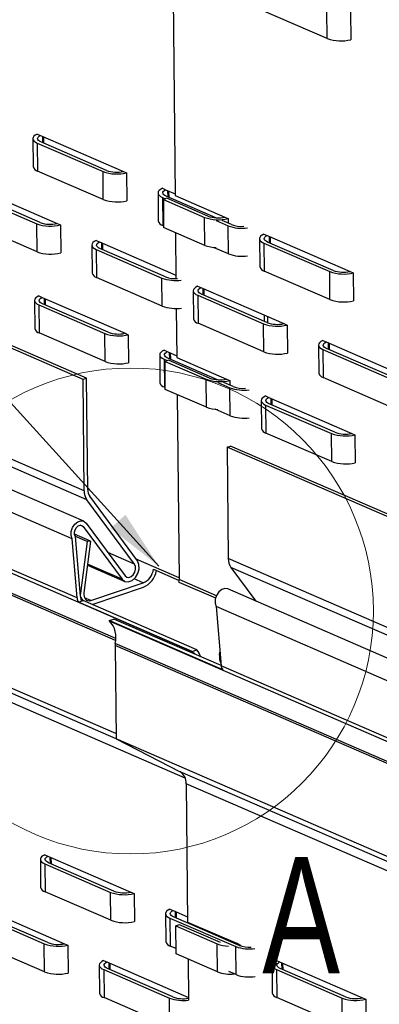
# Paper-space layout 'Sheet3' of a CAD drawing. Header units: inches. Extents: x 0.5 to 19.2, y -4 to 10.7.
# Tile 21 of 27: x 10 to 10.8, y 5.3 to 7.4. Entities that reach past the tile are written whole.
import ezdxf

# ---------------------------------------------------------------- set-up
doc = ezdxf.new("R2010")
doc.units = ezdxf.units.IN
doc.header["$MEASUREMENT"] = 0
doc.layers.add('FORMAT', color=7, linetype='Continuous')
doc.styles.add('SLDTEXTSTYLE3', font='TXT', dxfattribs={"width": 0.75})
doc.dimstyles.new('SLDDIMSTYLE6', dxfattribs={"dimtxt": 0.18, "dimasz": 0.13, "dimexe": 0, "dimexo": 0.0625, "dimgap": 0, "dimtad": 0, "dimtih": 1, "dimtoh": 1, "dimdec": 0, "dimrnd": 1e-09, "dimzin": 0, "dimdsep": 46, "dimlunit": 5, "dimtxsty": 'Standard', "dimsah": 1, "dimcen": 0.09, "dimadec": 0, "dimazin": 0, "dimtfac": 0.13, "dimtdec": 0, "dimtofl": 0, "dimtmove": 0, "dimatfit": 3, "dimfxl": 1, "dimfrac": 2, "dimtolj": 1, "dimtzin": 0, "dimarcsym": 0})

psp = doc.layouts.new('Sheet3')

# ---------------------------------------------------------------- linework, layer by layer
at = {"color": 7, "linetype": 'Continuous', "lineweight": 25}
for p, q in [((10.363566, 7.5494932), (10.3685836, 7.0681653)), ((10.6958562, 7.4055023), (10.5544179, 7.4667916)), ((10.6958562, 7.4055023), (10.6952297, 7.4656013)), ((10.7459239, 7.4630429), (10.7465504, 7.4029438)), ((10.1705319, 6.6731513), (8.579783, 7.3624688)), ((10.1781206, 6.6756901), (8.5800492, 7.3681807)), ((10.0720276, 7.2003713), (10.0789708, 7.1973625)), ((10.0789708, 7.1973625), (10.2573598, 7.1200614)), ((10.0863313, 7.1805915), (10.086189, 7.1942347)), ((10.0626413, 7.1905239), (10.0632678, 7.1304249)), ((10.0721705, 7.1809005), (10.2136088, 7.1196112)), ((10.0721705, 7.1809005), (10.072797, 7.1208015)), ((10.2208767, 7.122289), (10.0800799, 7.1833004)), ((10.2142353, 7.0595122), (10.072797, 7.1208015)), ((10.2142353, 7.0595122), (10.2136088, 7.1196112)), ((10.2573598, 7.1200614), (10.264303, 7.1170527)), ((10.264303, 7.1170527), (10.2649295, 7.0569538)), ((9.9297842, 7.0687701), (10.0712225, 7.0074808)), ((9.9365846, 7.0852322), (10.1149735, 7.0079311)), ((10.0784905, 7.0101586), (9.9376936, 7.07117)), ((10.3318268, 7.073878), (10.3324533, 7.013779)), ((10.3412132, 7.0837253), (10.3481564, 7.0807166)), ((10.3481564, 7.0807166), (10.3685448, 7.0718818)), ((10.4558893, 7.0204513), (10.3492654, 7.0666545)), ((10.3555168, 7.0639456), (10.3553746, 7.0775888)), ((10.3685836, 7.0681653), (10.4756424, 7.0217736)), ((10.341356, 7.0642546), (10.348126, 7.061321)), ((10.341356, 7.0642546), (10.3419825, 7.0041556)), ((10.3508966, 7.0622479), (10.3433079, 7.0597091)), ((10.3433079, 7.0597091), (10.4318914, 7.0213233)), ((10.3433079, 7.0597091), (10.3439344, 6.9996101)), ((10.4391594, 7.0240011), (10.3508966, 7.0622479)), ((10.071849, 6.9473818), (9.9304107, 7.0086712)), ((10.071849, 6.9473818), (10.0712225, 7.0074808)), ((10.1149735, 7.0079311), (10.1219168, 7.0049224)), ((10.1219168, 7.0049224), (10.1225433, 6.9448234)), ((10.3438957, 7.0033266), (10.3419825, 7.0041556)), ((10.4325179, 6.9612243), (10.4318914, 7.0213233)), ((10.4566141, 7.0143099), (10.4827944, 7.0029653)), ((10.4900623, 7.0056431), (10.46947, 7.0145663)), ((10.4756424, 7.0217736), (10.4825856, 7.0187648)), ((10.4825856, 7.0187648), (10.4826891, 7.0088381)), ((10.4834209, 6.9428663), (10.4827944, 7.0029653)), ((10.4325179, 6.9612243), (10.3439344, 6.9996101)), ((10.3694133, 6.9885693), (10.3704429, 6.8898085)), ((10.5594958, 6.9854375), (10.566439, 6.9824287)), ((10.566439, 6.9824287), (10.744828, 6.9051276)), ((10.1894406, 6.9617477), (10.1900671, 6.9016487)), ((10.1988269, 6.971595), (10.2057702, 6.9685863)), ((10.2057702, 6.9685863), (10.3703652, 6.8972625)), ((10.2131306, 6.9518152), (10.2129884, 6.9654584)), ((10.5501095, 6.9755901), (10.550736, 6.9154911)), ((10.5596387, 6.9659667), (10.701077, 6.9046774)), ((10.5596387, 6.9659667), (10.5602652, 6.9058677)), ((10.708345, 6.9073552), (10.5675481, 6.9683666)), ((10.5737995, 6.9656576), (10.5736572, 6.9793009)), ((10.1989698, 6.9521242), (10.3404081, 6.8908349)), ((10.1989698, 6.9521242), (10.1995963, 6.8920253)), ((10.3476761, 6.8935128), (10.2068792, 6.9545241)), ((10.4834209, 6.9428663), (10.4513265, 6.9567737)), ((10.1576544, 6.2036975), (8.5500688, 6.9003109)), ((10.7017035, 6.8445784), (10.5602652, 6.9058677)), ((10.7017035, 6.8445784), (10.701077, 6.9046774)), ((10.744828, 6.9051276), (10.7517712, 6.902119)), ((10.7517712, 6.902119), (10.7523977, 6.8420199)), ((10.4061899, 6.0881199), (8.5494235, 6.8927105)), ((10.3410346, 6.8307359), (10.1995963, 6.8920253)), ((10.3410346, 6.8307359), (10.3404081, 6.8908349)), ((10.4077232, 6.8634598), (10.4083497, 6.8033608)), ((10.4171096, 6.8733071), (10.4240528, 6.8702984)), ((10.4172524, 6.8538363), (10.5586907, 6.792547)), ((10.4172524, 6.8538363), (10.4178789, 6.7937374)), ((10.4240528, 6.8702984), (10.6024417, 6.7929973)), ((10.5659587, 6.7952248), (10.4251618, 6.8562362)), ((10.4314132, 6.8535273), (10.431271, 6.8671705)), ((10.0662673, 6.8426783), (10.0668938, 6.7825793)), ((10.0756537, 6.8525256), (10.0825969, 6.8495169)), ((10.0757966, 6.8330548), (10.2172349, 6.7717655)), ((10.0757966, 6.8330548), (10.076423, 6.7729558)), ((10.0825969, 6.8495169), (10.2609859, 6.7722158)), ((10.2245028, 6.7744433), (10.083706, 6.8354547)), ((10.0899573, 6.8327458), (10.0898151, 6.846389)), ((10.3711104, 6.8257725), (10.3722097, 6.7203196)), ((10.5597839, 6.8114822), (10.5599261, 6.7978389)), ((10.5593172, 6.732448), (10.4178789, 6.7937374)), ((10.5593172, 6.732448), (10.5586907, 6.792547)), ((10.5674336, 6.8081673), (10.5675752, 6.7945799)), ((10.6024417, 6.7929973), (10.609385, 6.7899886)), ((10.609385, 6.7899886), (10.6100115, 6.7298896)), ((10.2178614, 6.7116665), (10.076423, 6.7729558)), ((10.2178614, 6.7116665), (10.2172349, 6.7717655)), ((10.2609859, 6.7722158), (10.2679291, 6.7692071)), ((10.2679291, 6.7692071), (10.2685556, 6.7091081)), ((10.6862951, 6.7566612), (10.6932384, 6.7536525)), ((10.6932384, 6.7536525), (10.8716273, 6.6763514)), ((10.7005988, 6.7368814), (10.7004565, 6.7505247)), ((10.3448393, 6.7358797), (10.3517825, 6.732871)), ((10.3517825, 6.732871), (10.3721709, 6.7240361)), ((10.3591429, 6.7160999), (10.3590007, 6.7297431)), ((10.6769088, 6.7468138), (10.6775353, 6.6867149)), ((10.686438, 6.7371904), (10.8278763, 6.6759011)), ((10.686438, 6.7371904), (10.6870645, 6.6770914)), ((10.8351443, 6.6785789), (10.6943474, 6.7395903)), ((10.3354529, 6.7260323), (10.3360794, 6.6659334)), ((10.3449821, 6.7164089), (10.3517521, 6.7134753)), ((10.3449821, 6.7164089), (10.3456086, 6.6563099)), ((10.3545227, 6.7144022), (10.346934, 6.7118634)), ((10.346934, 6.7118634), (10.4355175, 6.6734776)), ((10.3475605, 6.6517644), (10.346934, 6.7118634)), ((10.4595154, 6.6726056), (10.3528915, 6.7188088)), ((10.4427854, 6.6761554), (10.3545227, 6.7144022)), ((10.3722097, 6.7203196), (10.4792685, 6.6739279)), ((10.1781206, 6.6756901), (10.1705319, 6.6731513)), ((10.1730241, 6.4340866), (10.1705319, 6.6731513)), ((10.1806127, 6.4366255), (10.1781206, 6.6756901)), ((10.436144, 6.6133786), (10.4355175, 6.6734776)), ((10.4602402, 6.6664643), (10.4864204, 6.6551196)), ((10.4936884, 6.6577974), (10.4730961, 6.6667207)), ((10.4792685, 6.6739279), (10.4862117, 6.6709192)), ((10.4862117, 6.6709192), (10.4863152, 6.6609925)), ((10.8285028, 6.6158021), (10.6870645, 6.6770914)), ((10.2413834, 5.9124856), (8.5268887, 6.6554258)), ((10.3475217, 6.6554809), (10.3456086, 6.6563099)), ((10.436144, 6.6133786), (10.3475605, 6.6517644)), ((10.4870469, 6.5950206), (10.4864204, 6.6551196)), ((10.1720814, 6.3685182), (9.5796119, 6.6252523)), ((10.3730394, 6.6407236), (10.3771814, 6.2433847)), ((10.5537355, 6.6277444), (10.554362, 6.5676454)), ((10.5631219, 6.6375918), (10.5700651, 6.6345831)), ((10.5700651, 6.6345831), (10.7484541, 6.557282)), ((10.5774256, 6.617812), (10.5772833, 6.6314552)), ((10.1469349, 6.3307893), (9.5160649, 6.6041635)), ((10.4870469, 6.5950206), (10.4549526, 6.608928)), ((10.5632648, 6.618121), (10.704703, 6.5568317)), ((10.5632648, 6.618121), (10.5638913, 6.558022)), ((10.711971, 6.5595095), (10.5711742, 6.6205209)), ((10.7053296, 6.4967327), (10.5638913, 6.558022)), ((10.7484541, 6.557282), (10.7553973, 6.5542733)), ((10.7053296, 6.4967327), (10.704703, 6.5568317)), ((10.7553973, 6.5542733), (10.7560238, 6.4941743)), ((10.4803553, 6.5275852), (10.487944, 6.530124)), ((12.1019341, 5.8249082), (10.4803553, 6.5275852)), ((10.4803553, 6.5275852), (10.4828474, 6.2885205)), ((12.101881, 5.8307584), (10.487944, 6.530124)), ((10.281356, 6.2761824), (10.1787931, 6.4148001)), ((10.2874794, 6.28362), (10.1849165, 6.4222377)), ((10.1710642, 6.3569478), (10.2547412, 6.2438551)), ((10.1771875, 6.3643854), (10.2608646, 6.2512927)), ((10.1576544, 6.2036975), (10.1469349, 6.3307893)), ((10.1868217, 6.3260299), (10.1523647, 6.3409611)), ((10.1652057, 6.2070345), (10.1543028, 6.3363)), ((10.1793316, 6.3251361), (10.1543307, 6.3359698)), ((10.1793316, 6.3251361), (10.1650909, 6.2138933)), ((10.1868217, 6.3260299), (10.172581, 6.2147871)), ((10.1868217, 6.3260299), (10.1793316, 6.3251361)), ((12.1059576, 5.5851799), (10.4828474, 6.2885205)), ((10.1801629, 6.2740135), (10.2604814, 6.2392092)), ((10.3219513, 6.2653332), (10.3771446, 6.2414163)), ((12.1063537, 5.5682216), (10.4886165, 6.269234)), ((10.4886165, 6.269234), (10.5421885, 6.1968294)), ((10.1875152, 6.1983346), (10.3002102, 6.2360375)), ((10.1902635, 6.1899702), (10.3003066, 6.2267859)), ((10.3767999, 6.237866), (10.4556143, 6.2037135)), ((12.1075778, 5.5185008), (10.4819047, 6.2229521)), ((10.1611023, 6.1948379), (10.1712192, 6.1982226)), ((10.415409, 6.0924081), (10.1712192, 6.1982226)), ((10.4052921, 6.0890235), (10.1611023, 6.1948379)), ((12.1088677, 5.4693164), (10.4567582, 6.1852232)), ((10.4567582, 6.1852232), (10.4674778, 6.0581314)), ((10.2267359, 6.1550863), (10.2368528, 6.158471)), ((10.4674425, 6.0585498), (10.2368528, 6.158471)), ((10.4709257, 6.0492718), (10.2267359, 6.1550863)), ((12.1125887, 5.3373772), (10.2276337, 6.1541828)), ((12.1139975, 5.2891421), (10.2394135, 6.1014536)), ((10.2394135, 6.1014536), (10.2415018, 5.9011236)), ((12.1138569, 5.2939394), (10.239813, 6.1060169)), ((10.4052921, 6.0890235), (10.415409, 6.0924081)), ((10.4641292, 6.0806116), (10.4650048, 6.0874516)), ((12.1123569, 5.3453578), (10.4674778, 6.0581314)), ((12.1197067, 5.087243), (10.2415018, 5.9011236)), ((10.2415018, 5.9011236), (10.3793612, 5.8301937)), ((12.1200021, 5.0759237), (10.3793612, 5.8301937)), ((12.1205172, 5.0557816), (10.3924123, 5.8046195)), ((10.3924123, 5.8046195), (10.3955091, 5.5075522)), ((10.088168, 5.6520427), (10.0951112, 5.649034)), ((10.0951112, 5.649034), (10.2735002, 5.5717329)), ((10.0787817, 5.6421953), (10.0794082, 5.5820964)), ((10.0883109, 5.6325719), (10.2297492, 5.5712826)), ((10.0883109, 5.6325719), (10.0889374, 5.5724729)), ((10.2370172, 5.5739604), (10.0962203, 5.6349718)), ((10.1024717, 5.6322629), (10.1023295, 5.6459061)), ((10.2303757, 5.5111836), (10.0889374, 5.5724729)), ((10.2303757, 5.5111836), (10.2297492, 5.5712826)), ((10.2735002, 5.5717329), (10.2804434, 5.5687242)), ((10.2804434, 5.5687242), (10.2810699, 5.5086252)), ((9.9459101, 5.5218344), (10.0873484, 5.4605451)), ((9.9527105, 5.5382964), (10.1310994, 5.4609953)), ((10.0946164, 5.4632229), (9.9538195, 5.5242343)), ((10.3479672, 5.5255495), (10.3485937, 5.4654505)), ((10.3573536, 5.5353968), (10.3642968, 5.5323881)), ((10.3642968, 5.5323881), (10.3953906, 5.5189143)), ((10.3716572, 5.515617), (10.371515, 5.5292602)), ((10.3574964, 5.515926), (10.4989348, 5.4546367)), ((10.3574964, 5.515926), (10.3581229, 5.4558271)), ((10.5062027, 5.4573145), (10.3654059, 5.5183259)), ((10.3778221, 5.5016349), (10.3702334, 5.4990961)), ((10.4660848, 5.4633881), (10.3778221, 5.5016349)), ((10.3955091, 5.5075522), (10.5025679, 5.4611605)), ((10.3702334, 5.4990961), (10.4588169, 5.4607103)), ((10.3708599, 5.438997), (10.3702334, 5.4990961)), ((10.0879749, 5.4004461), (9.9465366, 5.4617354)), ((10.0879749, 5.4004461), (10.0873484, 5.4605451)), ((10.1310994, 5.4609953), (10.1380427, 5.4579866)), ((10.1380427, 5.4579866), (10.1386691, 5.3978877)), ((10.4594434, 5.4006113), (10.4588169, 5.4607103)), ((10.5025679, 5.4611605), (10.4988781, 5.4604885)), ((10.5025679, 5.4611605), (10.5095111, 5.4581519)), ((10.506017, 5.457395), (10.5095111, 5.4581519)), ((10.5095111, 5.4581519), (10.5095326, 5.456089)), ((10.3707414, 5.4503591), (10.3581229, 5.4558271)), ((10.4594434, 5.4006113), (10.3708599, 5.438997)), ((10.4995613, 5.3945378), (10.4989348, 5.4546367)), ((10.2149528, 5.4246592), (10.221896, 5.4216505)), ((10.221896, 5.4216505), (10.3971964, 5.3456878)), ((10.2292565, 5.4048794), (10.2291142, 5.4185227)), ((10.3963388, 5.4279563), (10.3972574, 5.3398341)), ((10.5864213, 5.4248244), (10.5933645, 5.4218158)), ((10.5933645, 5.4218158), (10.7717535, 5.3445147)), ((10.6007249, 5.4050446), (10.6005827, 5.4186879)), ((10.2055665, 5.4148119), (10.206193, 5.3547129)), ((10.2150957, 5.4051885), (10.356534, 5.3438992)), ((10.2150957, 5.4051885), (10.2157222, 5.3450895)), ((10.363802, 5.346577), (10.2230051, 5.4075884)), ((10.4995613, 5.3945378), (10.4840864, 5.4012434)), ((10.5770349, 5.4149771), (10.5776614, 5.3548781)), ((10.5865641, 5.4053537), (10.7280025, 5.3440644)), ((10.5865641, 5.4053537), (10.5871906, 5.3452547)), ((10.7352704, 5.3467422), (10.5944735, 5.4077536)), ((10.3571605, 5.2838001), (10.2157222, 5.3450895)), ((10.3571605, 5.2838001), (10.356534, 5.3438992)), ((10.7286289, 5.2839653), (10.5871906, 5.3452547)), ((10.7286289, 5.2839653), (10.7280025, 5.3440644)), ((10.7717535, 5.3445147), (10.7786967, 5.341506)), ((10.7786967, 5.341506), (10.7793232, 5.2814069))]:
    psp.add_line(p, q, dxfattribs=at)
at = {"color": 8, "linetype": 'Continuous', "lineweight": 25}
for p, q in [((10.0832978, 7.1954876), (10.08344, 7.1818443)), ((10.3524834, 7.0788417), (10.3526256, 7.0651984)), ((10.570766, 6.9805537), (10.5709082, 6.9669105)), ((10.2100971, 6.9667113), (10.2102394, 6.9530681)), ((10.4283798, 6.8684234), (10.428522, 6.8547802)), ((10.2406825, 6.1122143), (8.5454221, 6.8468197)), ((10.2409875, 6.1168187), (8.5458277, 6.8513805)), ((10.0869239, 6.8476419), (10.0870661, 6.8339987)), ((10.6975653, 6.7517775), (10.6977076, 6.7381342)), ((10.3561095, 6.730996), (10.3562517, 6.7173527)), ((10.2415006, 5.9012433), (8.5257694, 6.6447193)), ((10.1787931, 6.4148001), (9.6458271, 6.6457497)), ((10.1730241, 6.4340866), (9.6693851, 6.652328)), ((10.3903599, 5.8168195), (8.5237577, 6.6256722)), ((10.5743921, 6.6327081), (10.5745343, 6.6190648)), ((10.1710642, 6.3569478), (10.1643346, 6.3598639)), ((10.281356, 6.2761824), (10.2240873, 6.3009986)), ((10.3771427, 6.2471012), (10.2849366, 6.2870568)), ((10.2547412, 6.2438551), (10.1804247, 6.2760586)), ((10.3002102, 6.2360375), (10.2803872, 6.2446274)), ((10.4574421, 6.2086054), (10.3771814, 6.2433847)), ((10.1650909, 6.2138933), (10.1646096, 6.2141019)), ((10.1875152, 6.1983346), (10.1739073, 6.2042313)), ((10.4656368, 6.0799583), (10.4641292, 6.0806116)), ((10.0994382, 5.647159), (10.0995804, 5.6335158)), ((10.3686238, 5.5305131), (10.368766, 5.5168698)), ((10.226223, 5.4197755), (10.2263652, 5.4061323)), ((10.5976915, 5.4199407), (10.5978337, 5.4062975))]:
    psp.add_line(p, q, dxfattribs=at)
at = {"color": 7, "linetype": 'Continuous', "lineweight": 25, "flags": 128}
for points in [[(10.0720276, 7.2003713), (10.0680039, 7.1981751), (10.0650428, 7.1957537), (10.0632365, 7.1931826), (10.0626411, 7.1905415), (10.0632752, 7.1879127), (10.065119, 7.1853779), (10.0681151, 7.183016), (10.0721705, 7.1809005)], [(10.0800799, 7.1833004), (10.0771527, 7.1848163), (10.0749543, 7.1865043), (10.0735481, 7.1883158), (10.0729744, 7.1901987), (10.0732498, 7.1920987), (10.0743662, 7.1939614), (10.0762917, 7.195733), (10.0789708, 7.1973625)], [(10.3412132, 7.0837253), (10.3371895, 7.0815292), (10.3342284, 7.0791079), (10.3324221, 7.0765367), (10.3318267, 7.0738956), (10.3324607, 7.0712668), (10.3343045, 7.068732), (10.3373007, 7.0663702), (10.341356, 7.0642546)], [(10.3492654, 7.0666545), (10.3463383, 7.0681704), (10.3441399, 7.0698584), (10.3427337, 7.0716699), (10.34216, 7.0735528), (10.3424353, 7.0754528), (10.3435518, 7.0773155), (10.3454773, 7.079087), (10.3481564, 7.0807166)], [(10.5594958, 6.9854375), (10.5554721, 6.9832413), (10.552511, 6.9808199), (10.5507047, 6.9782488), (10.5501093, 6.9756077), (10.5507434, 6.9729789), (10.5525871, 6.9704441), (10.5555833, 6.9680822), (10.5596387, 6.9659667)], [(10.5675481, 6.9683666), (10.5646209, 6.9698825), (10.5624226, 6.9715705), (10.5610163, 6.973382), (10.5604426, 6.9752649), (10.560718, 6.9771649), (10.5618344, 6.9790275), (10.5637599, 6.9807991), (10.566439, 6.9824287)], [(10.1988269, 6.971595), (10.1948032, 6.9693988), (10.1918421, 6.9669775), (10.1900358, 6.9644063), (10.1894404, 6.9617652), (10.1900745, 6.9591364), (10.1919183, 6.9566017), (10.1949144, 6.9542398), (10.1989698, 6.9521242)], [(10.2068792, 6.9545241), (10.203952, 6.95604), (10.2017537, 6.957728), (10.2003474, 6.9595395), (10.1997737, 6.9614224), (10.2000491, 6.9633225), (10.2011656, 6.9651851), (10.2030911, 6.9669567), (10.2057702, 6.9685863)], [(10.4171096, 6.8733071), (10.4130858, 6.8711109), (10.4101248, 6.8686896), (10.4083184, 6.8661184), (10.407723, 6.8634773), (10.4083571, 6.8608485), (10.4102009, 6.8583138), (10.4131971, 6.8559519), (10.4172524, 6.8538363)], [(10.4251618, 6.8562362), (10.4222346, 6.8577521), (10.4200363, 6.8594402), (10.41863, 6.8612516), (10.4180563, 6.8631345), (10.4183317, 6.8650346), (10.4194482, 6.8668972), (10.4213737, 6.8686688), (10.4240528, 6.8702984)], [(10.0756537, 6.8525256), (10.07163, 6.8503294), (10.0686689, 6.8479081), (10.0668626, 6.8453369), (10.0662672, 6.8426958), (10.0669012, 6.840067), (10.068745, 6.8375323), (10.0717412, 6.8351704), (10.0757966, 6.8330548)], [(10.083706, 6.8354547), (10.0807788, 6.8369706), (10.0785804, 6.8386586), (10.0771742, 6.8404701), (10.0766005, 6.842353), (10.0768758, 6.8442531), (10.0779923, 6.8461157), (10.0799178, 6.8478873), (10.0825969, 6.8495169)], [(10.6862951, 6.7566612), (10.6822714, 6.754465), (10.6793104, 6.7520437), (10.677504, 6.7494725), (10.6769086, 6.7468314), (10.6775427, 6.7442026), (10.6793865, 6.7416678), (10.6823827, 6.739306), (10.686438, 6.7371904)], [(10.6943474, 6.7395903), (10.6914202, 6.7411062), (10.6892219, 6.7427942), (10.6878156, 6.7446057), (10.6872419, 6.7464886), (10.6875173, 6.7483887), (10.6886338, 6.7502513), (10.6905593, 6.7520229), (10.6932384, 6.7536525)], [(10.3448393, 6.7358797), (10.3408156, 6.7336835), (10.3378545, 6.7312622), (10.3360482, 6.728691), (10.3354528, 6.7260499), (10.3360868, 6.7234211), (10.3379306, 6.7208863), (10.3409268, 6.7185245), (10.3449821, 6.7164089)], [(10.3528915, 6.7188088), (10.3499643, 6.7203247), (10.347766, 6.7220127), (10.3463598, 6.7238242), (10.3457861, 6.7257071), (10.3460614, 6.7276071), (10.3471779, 6.7294698), (10.3491034, 6.7312414), (10.3517825, 6.732871)], [(10.5631219, 6.6375918), (10.5590982, 6.6353956), (10.5561371, 6.6329743), (10.5543308, 6.6304031), (10.5537354, 6.627762), (10.5543695, 6.6251332), (10.5562132, 6.6225984), (10.5592094, 6.6202365), (10.5632648, 6.618121)], [(10.5711742, 6.6205209), (10.568247, 6.6220368), (10.5660486, 6.6237248), (10.5646424, 6.6255363), (10.5640687, 6.6274192), (10.564344, 6.6293193), (10.5654605, 6.6311819), (10.567386, 6.6329535), (10.5700651, 6.6345831)], [(10.1469349, 6.3307893), (10.144752, 6.3379525), (10.1450964, 6.3463524), (10.1479196, 6.3548013), (10.1528222, 6.3621046), (10.1591111, 6.3672296), (10.165897, 6.3694518), (10.1722206, 6.3684568), (10.1771875, 6.3643854)], [(10.1543028, 6.3363), (10.1525077, 6.3402412), (10.1522707, 6.3451769), (10.1536284, 6.350347), (10.1563718, 6.3549553), (10.1600783, 6.3582923), (10.1641772, 6.3598441), (10.1680373, 6.3593717), (10.1710642, 6.3569478)], [(10.2547412, 6.2438551), (10.2605739, 6.2391695), (10.2680107, 6.2382242), (10.2759193, 6.2411631), (10.2830958, 6.2475387), (10.2884477, 6.2563804), (10.29116, 6.2663422), (10.29082, 6.2759075), (10.2874794, 6.28362)], [(10.2608646, 6.2512927), (10.2645154, 6.2483599), (10.2691702, 6.2477682), (10.2741204, 6.2496077), (10.2786123, 6.2535984), (10.2819621, 6.2591326), (10.2836598, 6.2653679), (10.283447, 6.271355), (10.281356, 6.2761824)], [(10.4819047, 6.2229521), (10.4757204, 6.2238856), (10.4689344, 6.2216635), (10.4626455, 6.2165384), (10.4577429, 6.2092351), (10.4549198, 6.2007862), (10.4545753, 6.1923864), (10.4567582, 6.1852232)], [(10.172581, 6.2147871), (10.1724095, 6.2107591), (10.1729452, 6.2070054), (10.1741626, 6.2037041), (10.176004, 6.2010116), (10.1783821, 6.1990556), (10.1811842, 6.1979288), (10.1842775, 6.1976846), (10.1875152, 6.1983346)], [(10.4061899, 6.0881199), (10.4100242, 6.0840575), (10.4107518, 6.0831155)], [(10.088168, 5.6520427), (10.0841443, 5.6498466), (10.0811832, 5.6474252), (10.0793769, 5.644854), (10.0787815, 5.6422129), (10.0794156, 5.6395841), (10.0812594, 5.6370494), (10.0842555, 5.6346875), (10.0883109, 5.6325719)], [(10.0962203, 5.6349718), (10.0932931, 5.6364877), (10.0910948, 5.6381758), (10.0896885, 5.6399872), (10.0891148, 5.6418701), (10.0893902, 5.6437702), (10.0905066, 5.6456328), (10.0924321, 5.6474044), (10.0951112, 5.649034)], [(10.3573536, 5.5353968), (10.3533299, 5.5332006), (10.3503688, 5.5307793), (10.3485625, 5.5282081), (10.3479671, 5.525567), (10.3486012, 5.5229382), (10.3504449, 5.5204034), (10.3534411, 5.5180415), (10.3574964, 5.515926)], [(10.3654059, 5.5183259), (10.3624787, 5.5198419), (10.3602803, 5.5215298), (10.3588741, 5.5233414), (10.3583004, 5.5252242), (10.3585757, 5.5271243), (10.3596922, 5.5289869), (10.3616177, 5.5307585), (10.3642968, 5.5323881)], [(10.2149528, 5.4246592), (10.2109291, 5.4224631), (10.207968, 5.4200418), (10.2061617, 5.4174705), (10.2055663, 5.4148294), (10.2062004, 5.4122006), (10.2080442, 5.4096659), (10.2110403, 5.407304), (10.2150957, 5.4051885)], [(10.2230051, 5.4075884), (10.2200779, 5.4091043), (10.2178796, 5.4107923), (10.2164733, 5.4126037), (10.2158996, 5.4144866), (10.216175, 5.4163867), (10.2172914, 5.4182493), (10.2192169, 5.4200209), (10.221896, 5.4216505)], [(10.5864213, 5.4248244), (10.5823976, 5.4226283), (10.5794365, 5.4202069), (10.5776302, 5.4176357), (10.5770348, 5.4149947), (10.5776689, 5.4123658), (10.5795126, 5.4098311), (10.5825088, 5.4074692), (10.5865641, 5.4053537)], [(10.5944735, 5.4077536), (10.5915464, 5.4092695), (10.589348, 5.4109575), (10.5879418, 5.4127689), (10.5873681, 5.4146518), (10.5876434, 5.4165519), (10.5887599, 5.4184145), (10.5906854, 5.4201862), (10.5933645, 5.4218158)]]:
    psp.add_lwpolyline(points, dxfattribs=at)
at = {"color": 7, "linetype": 'Continuous', "lineweight": 18}
psp.add_circle((10.2730304, 6.1757082), 0.5219267, dxfattribs=at)
at = {"color": 7, "linetype": 'Continuous', "lineweight": 25}
for centre, radius, start, end in [((10.7254876, 7.4891156), 0.0887086, 250.4863449, 283.7353798), ((10.0758941, 7.133398), 0.0129717, 193.2498534, 256.1864625), ((10.2432402, 7.2032237), 0.0887078, 250.486203, 283.7355216), ((10.2429892, 7.1845717), 0.0660915, 250.4534174, 282.5584031), ((10.2438667, 7.1431247), 0.0887078, 250.486203, 283.7355216), ((10.4612717, 7.0862841), 0.0660919, 250.4536144, 282.5584355), ((10.1008539, 7.0910926), 0.0887071, 250.4860674, 283.7356572), ((10.1006029, 7.0724422), 0.0660923, 250.4537202, 282.5583332), ((10.3450795, 7.0167519), 0.0129715, 193.2492848, 256.186983), ((10.4615228, 7.1049351), 0.0887071, 250.4860696, 283.735655), ((10.5121461, 7.0857139), 0.0878001, 250.4699185, 277.728677), ((10.5112128, 7.0627572), 0.0609045, 249.6794471, 274.7227067), ((10.4588776, 7.0297517), 0.0734224, 248.9603204, 268.7050644), ((10.1014804, 7.0309937), 0.0887072, 250.4860805, 283.7356462), ((10.5123889, 7.0219021), 0.0841772, 249.8712397, 278.3273558), ((10.2026933, 6.9046216), 0.0129715, 193.249267, 256.1869388), ((10.5633622, 6.918464), 0.0129715, 193.2493162, 256.1869998), ((10.7307084, 6.9882892), 0.0887071, 250.4860685, 283.7356561), ((10.7304573, 6.9696385), 0.0660921, 250.4536897, 282.5583567), ((10.3697598, 6.9735835), 0.0878, 250.4699074, 277.7286862), ((10.3688264, 6.9506257), 0.0609034, 249.6791321, 274.7228596), ((10.7313349, 6.9281901), 0.0887071, 250.4860596, 283.735665), ((10.3700026, 6.9097717), 0.0841772, 249.8712335, 278.3273598), ((10.4209759, 6.8063337), 0.0129714, 193.2491882, 256.1871002), ((10.5883221, 6.8761589), 0.0887072, 250.4860805, 283.7356462), ((10.5880711, 6.8575083), 0.0660923, 250.4537153, 282.5583346), ((10.07952, 6.7855521), 0.0129714, 193.2491163, 256.1871996), ((10.2468662, 6.8553774), 0.0887072, 250.4860762, 283.7356495), ((10.2466152, 6.8367268), 0.0660923, 250.4537181, 282.5583336), ((10.5889487, 6.8160597), 0.088707, 250.4860056, 283.7356385), ((10.2474927, 6.7952784), 0.0887072, 250.4860762, 283.7356495), ((10.6901615, 6.6896878), 0.0129715, 193.2494427, 256.1869835), ((10.3487056, 6.6689063), 0.0129715, 193.2492674, 256.1870072), ((10.4651489, 6.7570895), 0.0887072, 250.4860762, 283.7356495), ((10.4648978, 6.7384387), 0.0660921, 250.4536694, 282.5583824), ((10.5157721, 6.7378675), 0.0877994, 250.4698275, 277.7288186), ((10.5148388, 6.7149112), 0.0609042, 249.6793742, 274.7227688), ((10.4625029, 6.6819024), 0.0734187, 248.9598582, 268.7056124), ((10.516015, 6.674057), 0.0841778, 249.8713292, 278.3272663), ((10.5669882, 6.5706184), 0.0129715, 193.2493132, 256.1870574), ((10.7340834, 6.621793), 0.0660923, 250.4537164, 282.558337), ((10.7343345, 6.6404437), 0.0887073, 250.4861029, 283.7356259), ((10.7349609, 6.5803446), 0.0887072, 250.4860826, 283.7356421), ((10.2059431, 6.4334274), 0.0329257, 178.8528279, 214.4535942), ((10.2051705, 6.4361337), 0.0245626, 178.8528862, 214.4534962), ((10.5157664, 6.2878613), 0.0329256, 178.8528108, 214.4536622), ((10.2857292, 6.2694995), 0.036461, 293.4010019, 353.4385968), ((10.2810102, 6.2713661), 0.0485772, 293.4052743, 349.3481551), ((10.3415207, 6.2430778), 0.0356621, 351.5964931, 0.4930331), ((10.1728261, 6.2045012), 0.015193, 183.0323058, 219.4969438), ((10.1925996, 6.2093001), 0.0278896, 170.5205331, 206.1666997), ((10.1723479, 6.207336), 0.0071486, 182.4173212, 225.571594), ((10.1414488, 6.1733174), 0.0388142, 39.9150541, 48.152393), ((10.2348953, 6.1622961), 0.0108884, 221.4645781, 228.1709666), ((10.1896357, 6.1189518), 0.0518176, 345.5447549, 42.8360406), ((10.2635418, 6.1016406), 0.0241291, 169.5503911, 180.4441965), ((10.3787156, 6.0623079), 0.0474597, 18.6903992, 39.3625926), ((10.4134458, 6.0962277), 0.0108804, 221.4621364, 228.1734082), ((10.4912373, 6.076), 0.0274976, 170.3452254, 208.5278651), ((10.4826494, 6.0589351), 0.0151929, 183.0321332, 219.4969104), ((10.3646034, 5.8065451), 0.0278755, 356.0387862, 58.0339632), ((10.0920344, 5.5850693), 0.0129715, 193.2493694, 256.1868364), ((10.2593806, 5.6548952), 0.0887078, 250.4862079, 283.7355173), ((10.2591295, 5.6362443), 0.0660927, 250.453822, 282.558228), ((10.260007, 5.5947948), 0.0887065, 250.4859402, 283.735785), ((10.1169798, 5.5441562), 0.0887064, 250.4859385, 283.7357862), ((10.1167288, 5.5255068), 0.0660927, 250.4538205, 282.5582295), ((10.3612198, 5.4684233), 0.0129714, 193.2489938, 256.1872774), ((10.4855382, 5.5310695), 0.0752625, 249.2040275, 268.4613532), ((10.5273529, 5.5144272), 0.0609031, 249.6792276, 274.7230785), ((10.528286, 5.5373813), 0.0877961, 250.4693362, 277.7293578), ((10.1176063, 5.4840571), 0.0887064, 250.4859307, 283.735794), ((10.4880163, 5.4782337), 0.0827143, 249.7913003, 275.7681385), ((10.5285293, 5.4735736), 0.0841773, 249.8711945, 278.3272975), ((10.218819, 5.3576857), 0.0129713, 193.2488868, 256.1873741), ((10.5902877, 5.3578511), 0.0129716, 193.2496116, 256.1865941), ((10.3858858, 5.4266475), 0.0877999, 250.4698264, 277.7286663), ((10.3858286, 5.4086023), 0.0658203, 250.4488487, 279.9630183), ((10.7576338, 5.4276755), 0.0887065, 250.4859418, 283.7357829), ((10.7573828, 5.4090253), 0.0660919, 250.4536268, 282.5584266)]:
    psp.add_arc(centre, radius, start, end, dxfattribs=at)

# ---------------------------------------------------------------- texts
at = {"color": 7, "linetype": 'Continuous', "lineweight": 18, "insert": (10.5560101, 5.6471738), "char_height": 0.25, "attachment_point": 1, "style": 'SLDTEXTSTYLE3'}
psp.add_mtext('A', dxfattribs=at)

# ---------------------------------------------------------------- leaders
at = {"layer": 'FORMAT'}
psp.add_leader([(10.3334849, 6.2718466), (8.4754498, 8.3138739)], dimstyle='SLDDIMSTYLE6', dxfattribs=at)

doc.saveas('drawing.dxf')
